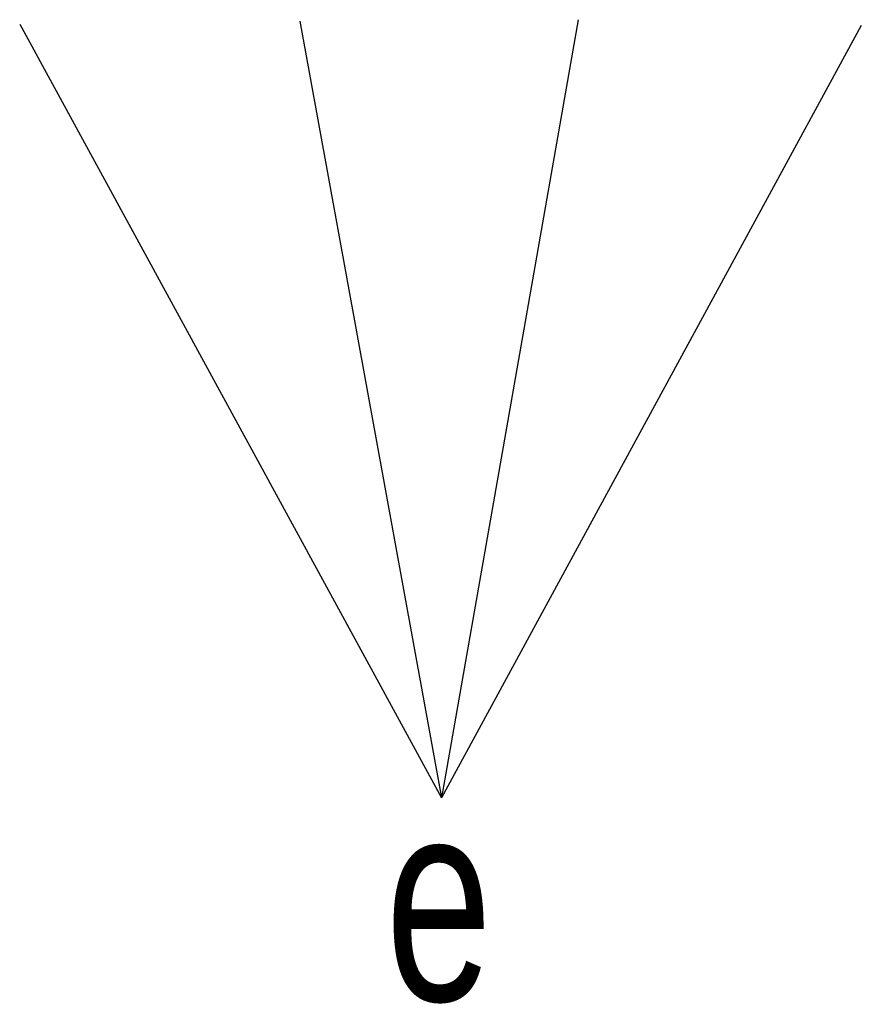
# Model space of a CAD drawing. Header units: millimetres. Extents: x 0 to 1189, y 0 to 841.
# Tile 3 of 217: x 82 to 103, y 217 to 242. Entities that reach past the tile are written whole.
import ezdxf

# ---------------------------------------------------------------- set-up
doc = ezdxf.new("R2010")
doc.units = ezdxf.units.MM
doc.header["$LTSCALE"] = 65.395
doc.layers.get('0').update_dxf_attribs({"linetype": 'CONTINUOUS'})
doc.styles.get("Standard").update_dxf_attribs({"font": 'txt', "width": 0.6})

msp = doc.modelspace()

# ---------------------------------------------------------------- linework, layer by layer
at = {"color": 2, "linetype": 'Continuous'}
for p in [(96.30503, 241.89833), (82.39027, 241.7876), (89.3661, 241.86142), (103.35468, 241.7507)]:
    msp.add_line(p, (92.89611, 222.51284), dxfattribs=at)

# ---------------------------------------------------------------- texts
at = {"color": 2, "linetype": 'Continuous', "width": 0.714286}
msp.add_text('e', height=5, dxfattribs=at).set_placement((91.50193, 217.45732))

doc.saveas('drawing.dxf')
